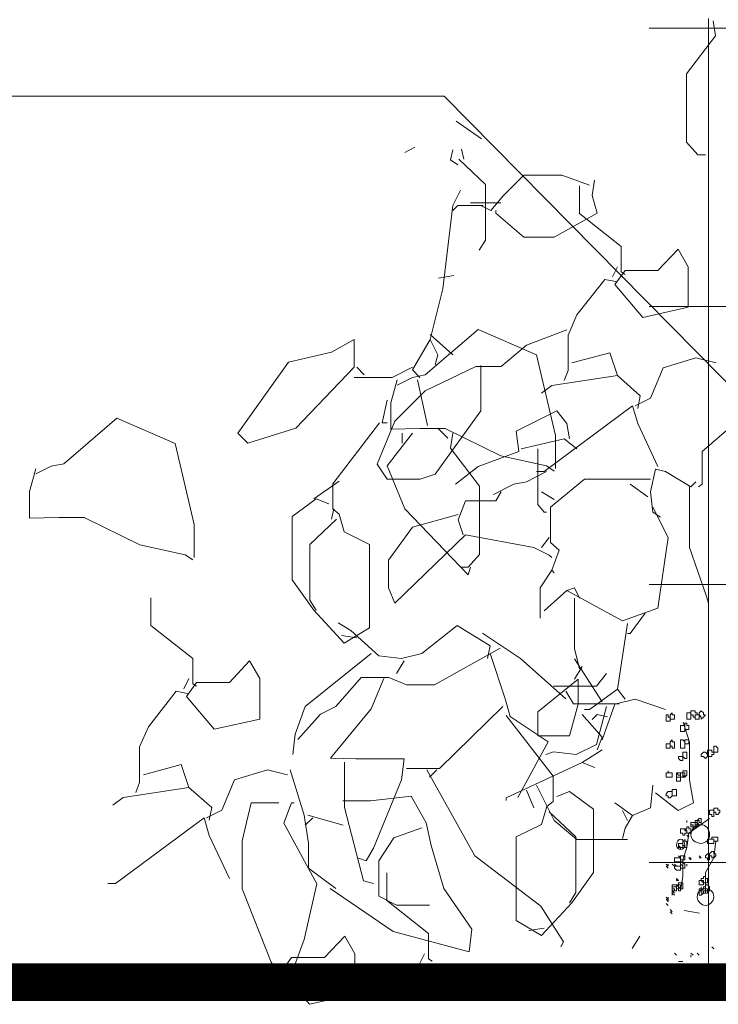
# Model space of a CAD drawing. Header units: millimetres. Extents: x 14400 to 93787, y -21104 to 39413.
# Tile 95 of 256: x 24498 to 24554, y 9745 to 9824. Entities that reach past the tile are written whole.
import ezdxf

# ---------------------------------------------------------------- set-up
doc = ezdxf.new("R2010")
doc.units = ezdxf.units.MM
doc.linetypes.add('HIDDEN', pattern=[9.525, 6.35, -3.175])
for name, color, linetype, lineweight in [('!MODUS_OPIS', 3, 'Continuous', 13), ('__MODUS_ŚCIANY', 2, 'Continuous', 35), ('_MODUS - zielen', 66, 'Continuous', 9), ('Hatch', 4, 'Continuous', 5), ('Opis', 8, 'Continuous', 13)]:
    doc.layers.add(name, color=color, linetype=linetype, lineweight=lineweight)

msp = doc.modelspace()

# ---------------------------------------------------------------- hatches: boundary and pattern name
at = {"layer": 'Hatch', "ltscale": 2, "true_color": 0xc7c7c7}
h = msp.add_hatch(dxfattribs=at)
h.set_pattern_fill('GRATE', color=9, scale=7, angle=90)
h.paths.add_polyline_path([(24866.08516, 9993.23322), (25012.58516, 9993.23322), (25012.58516, 9747.23322), (24548.33412, 9747.23322), (24548.33412, 9824.23322), (24866.08516, 9824.23322)])

# ---------------------------------------------------------------- linework, layer by layer
at = {"layer": '!MODUS_OPIS', "linetype": 'HIDDEN', "ltscale": 2}
msp.add_lwpolyline([(25137.17444, 9747.23322), (24244.37684, 9747.23322)], dxfattribs=at)
at = {"layer": '__MODUS_ŚCIANY', "ltscale": 2, "const_width": 3}
msp.add_lwpolyline([(24476.35722, 9747.23322), (25137.17444, 9747.23322)], dxfattribs=at)
at = {"layer": '_MODUS - zielen', "transparency": 33554687}
for points in [[(24553.43759, 9824.06573), (24553.63956, 9822.85286), (24551.31532, 9819.82119), (24551.31532, 9814.36377), (24552.22471, 9813.35313), (24552.83062, 9813.35313)], [(24532.93126, 9816.03446), (24534.95307, 9814.61962)], [(24529.62862, 9813.95197), (24528.81968, 9813.54777)], [(24532.66015, 9813.74987), (24532.45818, 9812.94133), (24533.06409, 9812.53713)], [(24533.33625, 9813.81094), (24533.53822, 9813.00254)], [(24533.13428, 9813.00254), (24535.25655, 9810.98125), (24535.25655, 9806.53448), (24534.7511, 9805.72607)], [(24543.57499, 9810.92018), (24541.3512, 9811.72859), (24538.31954, 9811.72859), (24536.70272, 9810.11164), (24535.69182, 9808.89889), (24534.88394, 9809.3031)], [(24543.97893, 9811.32438), (24543.77696, 9810.11164), (24544.1809, 9808.69679), (24540.74529, 9806.77649), (24538.31954, 9806.77649), (24536.09681, 9808.69679), (24536.09681, 9808.89889)], [(24542.77415, 9810.87294), (24542.77415, 9808.64955), (24546.10824, 9806.02196), (24546.10824, 9804.00068), (24546.41173, 9803.79857)], [(24533.26712, 9810.51584), (24532.66015, 9809.3031), (24531.85227, 9802.63307), (24530.8415, 9798.5905), (24531.44741, 9797.37775), (24531.24544, 9796.56921)], [(24535.08591, 9809.3031), (24533.06409, 9809.3031), (24532.66015, 9808.89889)], [(24534.075, 9809.5052), (24536.50075, 9809.5052)], [(24546.41173, 9804.10166), (24549.03945, 9804.10166), (24550.65627, 9805.81973), (24551.46521, 9804.40488), (24551.46521, 9801.17098), (24547.82657, 9800.36244), (24545.60385, 9802.99003), (24546.41173, 9804.10166)], [(24545.80582, 9804.40488), (24545.40082, 9803.59647)], [(24532.72929, 9803.70478), (24531.51641, 9803.50255)], [(24545.80582, 9803.19214), (24544.79491, 9803.39424), (24542.57113, 9800.56454), (24541.8637, 9798.94746), (24541.8637, 9796.11777), (24541.56128, 9795.30923)], [(24541.76325, 9799.3518), (24538.52856, 9798.13906), (24536.5078, 9796.42099), (24534.48704, 9796.42099), (24530.44447, 9794.50082), (24528.01872, 9792.07546), (24526.60387, 9788.63933), (24527.41175, 9787.42659), (24530.03948, 9787.42659), (24531.25235, 9787.83079), (24534.89098, 9792.88387), (24534.89098, 9796.31987), (24534.89098, 9796.52197)], [(24540.84681, 9788.28223), (24540.84681, 9790.90969), (24539.33045, 9797.37775), (24534.68197, 9799.39904), (24530.4365, 9795.7608), (24529.42665, 9795.55857), (24528.21377, 9794.95226)], [(24524.77711, 9796.36711), (24520.12863, 9791.51613), (24516.28803, 9790.30352), (24515.48015, 9791.11193), (24519.52272, 9796.77131), (24522.95833, 9797.57985), (24524.77711, 9798.5905), (24524.77711, 9796.36711)], [(24530.8415, 9798.5905), (24529.42665, 9796.16501), (24530.03256, 9795.55857)], [(24530.8415, 9798.9947), (24532.66015, 9797.37775)], [(24542.16719, 9796.72408), (24545.19885, 9797.53262), (24545.80582, 9795.71357)], [(24553.68793, 9796.72408), (24552.07112, 9797.12841), (24549.44339, 9796.31987), (24548.43354, 9793.89451), (24547.22066, 9793.28821)], [(24529.42665, 9796.36711), (24527.80983, 9795.55857), (24524.77711, 9795.55857)], [(24524.98014, 9796.36711), (24525.58605, 9795.7608)], [(24528.21377, 9795.35647), (24527.70832, 9793.53741), (24527.70832, 9791.41514), (24530.03256, 9791.46564), (24532.05424, 9791.46564), (24536.50075, 9789.29287), (24540.13938, 9788.4842), (24540.74529, 9788.08)], [(24529.83059, 9795.35647), (24530.63953, 9791.71836)], [(24547.42263, 9793.08597), (24547.6246, 9794.09662), (24545.80582, 9795.71357), (24540.55037, 9794.90503), (24539.74143, 9794.29872)], [(24527.40484, 9793.73938), (24527.0009, 9791.92033), (24527.40484, 9791.92033)], [(24541.96522, 9790.66048), (24541.76325, 9791.87323), (24540.95431, 9792.88387), (24537.72068, 9791.26692), (24537.92265, 9789.64997), (24534.68901, 9788.43723), (24532.86917, 9787.02225)], [(24549.03945, 9788.43723), (24547.42263, 9791.87323), (24547.0187, 9793.28821), (24539.9434, 9788.03289), (24539.33749, 9788.03289)], [(24511.99595, 9781.1801), (24511.99595, 9783.80755), (24510.47958, 9790.27561), (24505.8311, 9792.2969), (24501.58564, 9788.65867), (24500.57579, 9788.45643), (24499.36291, 9787.85013)], [(24526.79893, 9791.92033), (24523.05984, 9787.06935), (24523.05984, 9785.04807), (24523.56529, 9784.64387), (24523.96923, 9783.22902), (24525.98999, 9782.21838), (24525.98999, 9775.54835), (24523.96923, 9774.33547), (24521.54348, 9776.96319), (24519.82515, 9779.38868), (24519.82515, 9784.44163), (24521.74545, 9785.85674), (24522.75636, 9785.45227)], [(24531.44741, 9791.51613), (24532.25621, 9790.70772)], [(24554.69884, 9791.46903), (24552.57657, 9789.64997), (24552.57657, 9787.02225), (24552.27309, 9786.82015)], [(24529.42665, 9791.11193), (24527.40484, 9788.4842), (24528.81968, 9785.04807), (24533.87303, 9779.79289), (24534.075, 9780.39932)], [(24528.61771, 9791.11193), (24528.61771, 9790.30352)], [(24532.66015, 9791.11193), (24532.45818, 9789.89905), (24534.78242, 9786.86738), (24534.78242, 9781.40997), (24533.87303, 9780.39932), (24533.26712, 9780.39932)], [(24542.57113, 9789.85208), (24541.56128, 9790.66048), (24538.12462, 9789.85208)], [(24539.43901, 9789.85208), (24539.43901, 9785.4053), (24539.9434, 9784.79886), (24540.14643, 9784.79886)], [(24499.36291, 9788.25433), (24498.85746, 9786.43528), (24498.85746, 9784.31301), (24501.1817, 9784.3635), (24503.20338, 9784.3635), (24507.64989, 9782.19074), (24511.28852, 9781.38207), (24511.89443, 9780.97786)], [(24540.14643, 9788.03289), (24538.52856, 9787.22448), (24537.51871, 9787.02225), (24535.90189, 9786.21384)], [(24549.24142, 9784.39466), (24548.63551, 9784.79886), (24548.43354, 9786.41594), (24548.83748, 9788.235), (24549.64642, 9788.03289), (24551.66718, 9786.82015), (24552.07112, 9787.22448)], [(24523.56529, 9787.27159), (24521.54348, 9785.85674)], [(24548.43354, 9787.42659), (24546.20976, 9787.42659), (24543.17809, 9787.42659), (24540.44886, 9785.2032), (24540.44886, 9782.37337), (24541.15628, 9781.76707), (24540.55037, 9780.14999), (24540.75234, 9779.94788)], [(24546.81567, 9787.02225), (24548.23051, 9786.01174)], [(24551.56566, 9786.82015), (24551.56566, 9781.96917), (24552.88005, 9778.12883), (24553.08202, 9777.5224)], [(24536.5078, 9786.41594), (24536.10386, 9785.70852), (24533.67811, 9785.70852), (24533.07114, 9784.19256), (24533.47614, 9782.97981)], [(24539.74143, 9786.41594), (24540.75234, 9785.80951)], [(24523.1603, 9785.04807), (24522.95833, 9784.23966)], [(24548.63551, 9785.2032), (24549.84839, 9782.77758), (24549.03945, 9777.11819), (24546.20976, 9776.10755), (24541.76325, 9778.53304), (24542.36916, 9778.73514), (24542.77415, 9777.9266)], [(24523.36227, 9784.23966), (24521.24, 9782.21838), (24521.24, 9777.7716), (24521.74545, 9776.96319)], [(24533.07114, 9784.59676), (24529.43357, 9783.58612), (24527.51327, 9780.95853), (24527.51327, 9778.73514), (24528.01872, 9777.5224), (24533.67811, 9782.97981), (24539.13552, 9781.96917), (24540.3484, 9781.36273), (24540.55037, 9781.16063)], [(24540.3484, 9782.77758), (24539.74143, 9781.96917)], [(24540.55037, 9780.14999), (24539.64098, 9778.73514), (24539.64098, 9776.30965)], [(24508.54632, 9777.95591), (24508.54632, 9775.73252), (24511.88041, 9773.10493), (24511.88041, 9771.08365), (24512.18389, 9770.88154)], [(24541.76325, 9778.53304), (24539.9434, 9776.91609)], [(24542.36916, 9777.9266), (24542.36916, 9773.88416), (24542.77415, 9772.26721)], [(24548.02854, 9776.71385), (24546.81567, 9775.09691), (24546.6137, 9775.09691)], [(24523.50267, 9775.93462), (24524.51358, 9775.32819), (24526.73736, 9773.30703), (24528.55615, 9773.10493), (24530.17296, 9773.50913), (24533.00252, 9775.73252), (24535.63025, 9774.11544), (24535.42828, 9773.10493)], [(24546.6137, 9775.90545), (24545.80582, 9770.65013), (24546.41173, 9769.84172)], [(24523.76726, 9774.94191), (24524.98014, 9774.73967)], [(24535.02434, 9775.12608), (24538.056, 9773.10493), (24541.69463, 9769.8709)], [(24536.43919, 9773.91334), (24531.18374, 9770.98253), (24528.96009, 9770.98253), (24527.54524, 9771.58897), (24525.32251, 9771.58897), (24523.3007, 9769.26446), (24522.08782, 9768.65816), (24520.26904, 9766.63687)], [(24526.13039, 9773.50913), (24520.87495, 9769.26446), (24520.06707, 9767.04107), (24519.8651, 9765.42413)], [(24535.63025, 9773.50913), (24536.84313, 9769.8709), (24537.24707, 9768.45605), (24540.27979, 9766.43477), (24537.85403, 9761.98799)], [(24542.36916, 9773.07562), (24544.59294, 9769.63949)], [(24512.18389, 9771.18463), (24514.81162, 9771.18463), (24516.42843, 9772.9027), (24517.23737, 9771.48785), (24517.23737, 9768.25395), (24513.59874, 9767.44541), (24511.37601, 9770.073), (24512.18389, 9771.18463)], [(24528.75812, 9772.9027), (24528.15221, 9771.89219)], [(24542.97612, 9772.46931), (24542.36916, 9771.45867)], [(24511.57798, 9771.48785), (24511.17299, 9770.67944)], [(24527.1413, 9771.48785), (24526.13039, 9769.06236), (24522.89676, 9765.12091), (24524.91752, 9765.07041), (24528.75812, 9765.07041), (24528.55615, 9763.40284), (24526.33236, 9757.94569), (24525.72645, 9756.93505), (24525.12054, 9757.13715)], [(24540.68373, 9770.88154), (24544.11933, 9770.88154), (24544.92827, 9771.89219)], [(24542.67264, 9771.45867), (24539.43901, 9768.83108), (24539.43901, 9766.91091), (24541.96522, 9766.91091), (24542.67264, 9769.43739), (24542.67264, 9771.45867)], [(24511.57798, 9770.2751), (24510.56708, 9770.47721), (24508.34329, 9767.64751), (24507.63587, 9766.03043), (24507.63587, 9763.20074), (24507.33344, 9762.3922)], [(24541.69463, 9770.47721), (24542.30054, 9769.4667), (24545.33221, 9769.4667), (24545.93917, 9769.4667)], [(24545.80582, 9770.65013), (24543.58203, 9769.03318), (24543.17809, 9769.03318)], [(24536.64116, 9769.26446), (24531.58768, 9764.3125), (24528.96009, 9764.3125)], [(24544.92827, 9769.26446), (24544.11933, 9766.23253), (24542.50251, 9765.42413), (24540.68373, 9765.62623), (24540.07676, 9765.42413)], [(24549.64642, 9769.03318), (24547.22066, 9769.84172), (24545.60385, 9769.43739), (24544.59294, 9766.60769)], [(24536.91774, 9768.53568), (24540.65683, 9763.6847), (24540.65683, 9761.66342), (24540.15138, 9761.25921), (24539.74744, 9759.84437), (24537.72668, 9758.83372), (24537.72668, 9752.16369), (24539.74744, 9750.95082), (24542.17319, 9753.57854), (24543.89152, 9756.00403), (24543.89152, 9761.05698), (24541.97122, 9762.47209), (24540.96032, 9762.06762)], [(24542.97612, 9768.62885), (24544.59294, 9766.80979), (24544.189, 9765.79915)], [(24544.99688, 9768.42674), (24544.189, 9768.62885), (24543.784, 9768.22464)], [(24551.06127, 9768.02254), (24551.56566, 9766.40546), (24551.56566, 9763.37366), (24551.86915, 9761.55448), (24550.65627, 9760.94817), (24548.83748, 9762.36302)], [(24544.59294, 9765.79915), (24542.97612, 9764.78851), (24543.98597, 9764.38431)], [(24507.93935, 9763.80704), (24510.97102, 9764.61559), (24511.57798, 9762.79653)], [(24524.00812, 9764.81769), (24524.00812, 9761.17959), (24525.52448, 9755.31796), (24526.33236, 9755.11586)], [(24542.97612, 9764.78851), (24536.91174, 9761.95882), (24536.91174, 9761.75671)], [(24519.4601, 9763.80704), (24517.84328, 9764.21138), (24515.21556, 9763.40284), (24514.20571, 9760.97748), (24512.99283, 9760.37118)], [(24519.66313, 9764.21138), (24520.77449, 9760.57328), (24521.12767, 9758.34989), (24521.12767, 9756.32861), (24523.3007, 9754.71166)], [(24530.57783, 9764.21138), (24534.41737, 9757.33925), (24539.67282, 9753.29681), (24541.49161, 9750.46699), (24541.28964, 9750.06278)], [(24531.38571, 9764.21138), (24530.7798, 9763.60494)], [(24539.33749, 9762.96946), (24540.75234, 9760.13963), (24542.57113, 9758.62367), (24546.6137, 9758.62367)], [(24548.63551, 9762.96946), (24548.43354, 9761.15028), (24547.0187, 9760.54397), (24545.60385, 9761.55448)], [(24513.1948, 9760.16894), (24513.39677, 9761.17959), (24511.57798, 9762.79653), (24506.32254, 9761.98799), (24505.5136, 9761.38169)], [(24522.85059, 9754.71166), (24527.90406, 9751.27553), (24533.96739, 9749.65844), (24534.16936, 9751.47763), (24531.94664, 9754.71166), (24530.93573, 9758.14779), (24530.53179, 9759.96684), (24529.31891, 9762.08911), (24526.08422, 9761.7354), (24523.86149, 9761.7354)], [(24538.52856, 9762.56512), (24539.13552, 9761.15028)], [(24518.76301, 9761.55448), (24516.54028, 9761.55448), (24515.83286, 9758.52268), (24515.83286, 9754.68235), (24518.1571, 9748.82059), (24519.36998, 9746.79944), (24520.78482, 9750.63978), (24521.79573, 9755.08655), (24519.16801, 9759.93753), (24519.77392, 9761.55448), (24519.97589, 9761.55448)], [(24521.07797, 9760.57328), (24523.90767, 9759.76474)], [(24540.35441, 9760.85501), (24542.47668, 9758.83372), (24542.47668, 9754.38695), (24541.97122, 9753.57854)], [(24546.20976, 9760.94817), (24546.6137, 9760.13963)], [(24547.0187, 9760.54397), (24546.41173, 9759.53333), (24546.20976, 9758.72479)], [(24514.81162, 9755.5202), (24513.1948, 9758.9562), (24512.79086, 9760.37118), (24505.71557, 9755.11586), (24505.10966, 9755.11586)], [(24521.48191, 9760.37118), (24520.87495, 9759.76474)], [(24553.16431, 9760.30924), (24551.50967, 9759.15099), (24551.34421, 9757.99275), (24551.01328, 9756.99997)], [(24551.34421, 9759.97831), (24551.34421, 9760.14377), (24551.34421, 9760.14377)], [(24530.17296, 9759.56264), (24527.95024, 9758.7541), (24526.73736, 9756.93505), (24526.73736, 9754.10522), (24528.15221, 9753.3978), (24530.7798, 9753.3978)], [(24551.50967, 9758.82007), (24551.34421, 9758.98553), (24551.34421, 9758.98553)], [(24550.84782, 9757.99275), (24550.68236, 9758.15821), (24550.68236, 9758.15821)], [(24553.6607, 9758.48914), (24553.49524, 9757.16543), (24553.49524, 9757.16543)], [(24550.84782, 9757.16543), (24550.68236, 9757.33089), (24550.68236, 9757.33089)], [(24552.50246, 9757.16543), (24552.33699, 9757.33089), (24552.33699, 9757.33089)], [(24552.50246, 9757.16543), (24552.33699, 9757.33089), (24552.33699, 9757.33089)], [(24549.85504, 9756.50358), (24549.68958, 9756.66904), (24549.68958, 9756.66904)], [(24549.85504, 9756.50358), (24549.85504, 9756.66904), (24549.85504, 9756.66904)], [(24550.35143, 9756.50358), (24550.18597, 9756.66904), (24550.18597, 9756.66904)], [(24550.35143, 9756.50358), (24550.18597, 9756.66904), (24550.18597, 9756.66904)], [(24550.35143, 9756.50358), (24550.18597, 9756.66904), (24550.18597, 9756.66904)], [(24550.35143, 9756.50358), (24550.18597, 9756.66904), (24550.18597, 9756.66904)], [(24550.35143, 9756.50358), (24550.18597, 9756.66904), (24550.18597, 9756.66904)], [(24550.35143, 9756.50358), (24550.18597, 9756.66904), (24550.18597, 9756.66904)], [(24550.35143, 9756.50358), (24550.18597, 9756.66904), (24550.18597, 9756.66904)], [(24550.35143, 9756.50358), (24550.18597, 9756.66904), (24550.18597, 9756.66904)], [(24550.51689, 9756.50358), (24550.35143, 9756.66904), (24550.35143, 9756.66904)], [(24550.51689, 9756.50358), (24550.35143, 9756.66904), (24550.35143, 9756.66904)], [(24551.01328, 9756.99997), (24551.01328, 9755.67626), (24550.84782, 9754.51802)], [(24551.01328, 9756.50358), (24550.84782, 9756.66904), (24550.84782, 9756.66904)], [(24551.01328, 9756.50358), (24550.84782, 9756.66904), (24550.84782, 9756.66904)], [(24551.01328, 9756.50358), (24550.84782, 9756.66904), (24550.84782, 9756.66904)], [(24551.01328, 9756.50358), (24550.84782, 9756.66904), (24550.84782, 9756.66904)], [(24551.01328, 9756.50358), (24550.84782, 9756.66904), (24550.84782, 9756.66904)], [(24551.34421, 9756.50358), (24551.34421, 9756.66904), (24551.34421, 9756.66904)], [(24551.34421, 9756.50358), (24551.34421, 9756.66904), (24551.34421, 9756.66904)], [(24551.34421, 9756.50358), (24551.34421, 9756.66904), (24551.34421, 9756.66904)], [(24551.34421, 9756.50358), (24551.34421, 9756.66904), (24551.34421, 9756.66904)], [(24551.34421, 9756.50358), (24551.34421, 9756.66904), (24551.34421, 9756.66904)], [(24551.67514, 9757.16543), (24551.50967, 9757.16543), (24551.50967, 9757.16543)], [(24551.67514, 9756.99997), (24551.50967, 9757.16543), (24551.50967, 9757.16543)], [(24551.67514, 9756.99997), (24551.67514, 9757.16543), (24551.67514, 9757.16543)], [(24551.67514, 9756.99997), (24551.67514, 9757.16543), (24551.67514, 9757.16543)], [(24552.50246, 9757.16543), (24552.33699, 9757.16543), (24552.33699, 9757.16543)], [(24552.50246, 9757.16543), (24552.33699, 9757.16543), (24552.33699, 9757.16543)], [(24552.50246, 9757.16543), (24552.33699, 9757.16543), (24552.33699, 9757.16543)], [(24553.49524, 9757.16543), (24552.83338, 9756.00719), (24552.83338, 9754.35255)], [(24527.37515, 9755.97192), (24527.37515, 9753.74853), (24530.70924, 9751.12094), (24530.70924, 9749.09965), (24531.01272, 9748.89755)], [(24549.85504, 9756.33811), (24549.68958, 9756.50358), (24549.68958, 9756.50358)], [(24550.68236, 9755.34533), (24550.51689, 9755.5108), (24550.51689, 9755.5108)], [(24550.51689, 9755.34533), (24550.51689, 9755.5108), (24550.51689, 9755.5108)], [(24550.68236, 9755.34533), (24550.51689, 9755.5108), (24550.51689, 9755.5108)], [(24550.68236, 9755.34533), (24550.51689, 9755.5108), (24550.51689, 9755.5108)], [(24550.68236, 9755.34533), (24550.51689, 9755.34533), (24550.51689, 9755.34533)], [(24550.35143, 9754.35255), (24550.18597, 9754.51802), (24550.18597, 9754.51802)], [(24550.35143, 9754.35255), (24550.18597, 9754.51802), (24550.18597, 9754.51802)], [(24550.35143, 9754.35255), (24550.18597, 9754.51802), (24550.18597, 9754.51802)], [(24550.35143, 9754.35255), (24550.18597, 9754.51802), (24550.18597, 9754.51802)], [(24550.18597, 9754.35255), (24550.18597, 9754.51802), (24550.18597, 9754.51802)], [(24550.35143, 9754.18709), (24550.18597, 9754.35255), (24550.18597, 9754.35255)], [(24550.35143, 9754.18709), (24550.18597, 9754.35255), (24550.18597, 9754.35255)], [(24550.35143, 9754.18709), (24550.18597, 9754.35255), (24550.18597, 9754.35255)], [(24550.18597, 9754.18709), (24550.18597, 9754.35255), (24550.18597, 9754.35255)], [(24550.35143, 9754.18709), (24550.18597, 9754.35255), (24550.18597, 9754.35255)], [(24549.85504, 9753.85616), (24549.68958, 9754.02163), (24549.68958, 9754.02163)], [(24549.85504, 9753.85616), (24549.68958, 9754.02163), (24549.68958, 9754.02163)], [(24549.85504, 9753.85616), (24549.68958, 9754.02163), (24549.68958, 9754.02163)], [(24549.85504, 9753.85616), (24549.68958, 9754.02163), (24549.68958, 9754.02163)], [(24549.85504, 9753.85616), (24549.68958, 9754.02163), (24549.68958, 9754.02163)], [(24549.85504, 9753.6907), (24549.68958, 9753.85616), (24549.68958, 9753.85616)], [(24549.85504, 9753.6907), (24549.68958, 9753.85616), (24549.68958, 9753.85616)], [(24549.85504, 9753.6907), (24549.68958, 9753.85616), (24549.68958, 9753.85616)], [(24549.85504, 9753.6907), (24549.68958, 9753.85616), (24549.68958, 9753.85616)], [(24549.85504, 9753.6907), (24549.68958, 9753.85616), (24549.68958, 9753.85616)], [(24549.85504, 9753.6907), (24549.68958, 9753.85616), (24549.68958, 9753.85616)], [(24549.85504, 9753.6907), (24549.68958, 9753.85616), (24549.68958, 9753.85616)], [(24549.85504, 9753.35977), (24549.68958, 9753.52524), (24549.68958, 9753.52524)], [(24549.85504, 9753.35977), (24549.68958, 9753.52524), (24549.68958, 9753.52524)], [(24549.85504, 9753.35977), (24549.68958, 9753.52524), (24549.68958, 9753.52524)], [(24549.85504, 9753.85616), (24549.85504, 9754.02163), (24549.85504, 9754.02163)], [(24549.85504, 9753.6907), (24549.85504, 9753.85616), (24549.85504, 9753.85616)], [(24550.18597, 9752.86338), (24550.0205, 9753.02884), (24550.0205, 9753.02884)], [(24550.18597, 9752.69792), (24550.0205, 9752.86338), (24550.0205, 9752.86338)], [(24550.18597, 9752.69792), (24550.0205, 9752.86338), (24550.0205, 9752.86338)], [(24551.13121, 9752.95792), (24552.34409, 9752.75568)], [(24539.94941, 9751.55726), (24538.73653, 9751.35502)], [(24519.7823, 9749.20064), (24522.41002, 9749.20064), (24524.02684, 9750.91871), (24524.83577, 9749.50386), (24524.83577, 9746.26996), (24521.19714, 9745.46142), (24518.97442, 9748.08901), (24519.7823, 9749.20064)], [(24547.58694, 9750.91871), (24546.98103, 9749.90819)], [(24530.40681, 9749.50386), (24530.00181, 9748.69545)], [(24550.51689, 9749.38865), (24550.35143, 9749.55411), (24550.35143, 9749.55411)], [(24551.8406, 9749.38865), (24551.67514, 9749.55411), (24551.67514, 9749.55411)], [(24552.33699, 9749.38865), (24552.17153, 9749.55411), (24552.17153, 9749.55411)], [(24553.49524, 9749.88504), (24553.32977, 9750.0505), (24553.32977, 9750.0505)], [(24550.84782, 9748.89226), (24550.68236, 9748.89226), (24550.68236, 9748.89226)], [(24553.40422, 9748.66614), (24551.18043, 9747.04919), (24550.7765, 9747.04919)], [(24551.01328, 9748.89226), (24550.84782, 9748.89226), (24550.84782, 9748.89226)], [(24551.67514, 9749.22319), (24551.67514, 9749.38865), (24551.67514, 9749.38865)], [(24551.8406, 9748.2304), (24551.67514, 9748.39587), (24551.67514, 9748.39587)], [(24552.83338, 9747.89948), (24552.83338, 9748.06494), (24552.83338, 9748.06494)], [(24553.82616, 9747.40309), (24553.6607, 9747.56855), (24553.6607, 9747.56855)], [(24552.59528, 9746.44275), (24551.7874, 9746.64485), (24551.3824, 9746.24065)]]:
    msp.add_lwpolyline(points, dxfattribs=at)
for points in [[(24549.68958, 9768.58241), (24549.68958, 9768.41695), (24549.68958, 9768.25148), (24549.68958, 9768.25148), (24549.68958, 9768.25148), (24549.68958, 9768.08602), (24549.85504, 9768.08602), (24549.85504, 9768.08602), (24550.0205, 9768.08602), (24550.0205, 9768.25148), (24550.0205, 9768.25148), (24550.0205, 9768.41695), (24549.85504, 9768.41695), (24549.85504, 9768.58241), (24549.85504, 9768.58241)], [(24550.18597, 9768.74787), (24550.0205, 9768.58241), (24550.0205, 9768.58241), (24550.0205, 9768.41695), (24550.0205, 9768.25148), (24550.18597, 9768.25148), (24550.18597, 9768.25148), (24550.18597, 9768.25148), (24550.35143, 9768.25148), (24550.35143, 9768.41695), (24550.35143, 9768.58241), (24550.35143, 9768.58241), (24550.18597, 9768.58241)], [(24551.50967, 9768.74787), (24551.34421, 9768.74787), (24551.34421, 9768.58241), (24551.34421, 9768.58241), (24551.34421, 9768.41695), (24551.34421, 9768.25148), (24551.50967, 9768.25148), (24551.50967, 9768.25148), (24551.67514, 9768.25148), (24551.67514, 9768.25148), (24551.67514, 9768.25148), (24551.67514, 9768.41695), (24551.67514, 9768.58241), (24551.67514, 9768.58241), (24551.67514, 9768.58241), (24551.67514, 9768.74787)], [(24551.50967, 9768.74787), (24551.34421, 9768.74787), (24551.34421, 9768.58241), (24551.34421, 9768.58241), (24551.34421, 9768.41695), (24551.34421, 9768.25148), (24551.50967, 9768.25148), (24551.50967, 9768.25148), (24551.67514, 9768.25148), (24551.67514, 9768.25148), (24551.67514, 9768.25148), (24551.67514, 9768.41695), (24551.67514, 9768.58241), (24551.67514, 9768.58241), (24551.67514, 9768.58241), (24551.67514, 9768.74787)], [(24551.8406, 9768.91334), (24551.67514, 9768.91334), (24551.67514, 9768.74787), (24551.67514, 9768.58241), (24551.67514, 9768.58241), (24551.8406, 9768.58241), (24551.8406, 9768.41695), (24552.00606, 9768.41695), (24552.00606, 9768.41695), (24552.00606, 9768.58241), (24552.17153, 9768.58241), (24552.17153, 9768.58241), (24552.17153, 9768.74787), (24552.00606, 9768.74787), (24552.00606, 9768.91334), (24552.00606, 9768.91334)], [(24551.8406, 9768.91334), (24551.67514, 9768.91334), (24551.67514, 9768.74787), (24551.67514, 9768.58241), (24551.67514, 9768.58241), (24551.8406, 9768.58241), (24551.8406, 9768.41695), (24552.00606, 9768.41695), (24552.00606, 9768.41695), (24552.00606, 9768.58241), (24552.17153, 9768.58241), (24552.17153, 9768.58241), (24552.17153, 9768.74787), (24552.00606, 9768.74787), (24552.00606, 9768.91334), (24552.00606, 9768.91334)], [(24552.00606, 9768.58241), (24552.00606, 9768.58241), (24552.00606, 9768.58241), (24552.00606, 9768.41695), (24552.00606, 9768.41695), (24552.00606, 9768.25148), (24552.00606, 9768.25148), (24552.17153, 9768.25148), (24552.33699, 9768.25148), (24552.33699, 9768.25148), (24552.33699, 9768.25148), (24552.33699, 9768.41695), (24552.33699, 9768.58241), (24552.33699, 9768.58241), (24552.33699, 9768.58241), (24552.17153, 9768.58241)], [(24552.50246, 9768.91334), (24552.33699, 9768.74787), (24552.33699, 9768.58241), (24552.33699, 9768.58241), (24552.50246, 9768.41695), (24552.50246, 9768.41695), (24552.50246, 9768.25148), (24552.66792, 9768.41695), (24552.83338, 9768.58241), (24552.83338, 9768.58241), (24552.66792, 9768.58241), (24552.66792, 9768.74787)], [(24550.84782, 9767.75509), (24550.84782, 9767.58963), (24550.84782, 9767.42417), (24550.84782, 9767.42417), (24550.84782, 9767.2587), (24551.01328, 9767.2587), (24551.17875, 9767.2587), (24551.17875, 9767.42417), (24551.17875, 9767.42417), (24551.17875, 9767.58963), (24551.17875, 9767.75509), (24551.01328, 9767.75509)], [(24551.17875, 9767.92056), (24551.17875, 9767.75509), (24551.17875, 9767.75509), (24551.17875, 9767.58963), (24551.17875, 9767.58963), (24551.17875, 9767.42417), (24551.34421, 9767.42417), (24551.34421, 9767.42417), (24551.34421, 9767.42417), (24551.50967, 9767.42417), (24551.50967, 9767.58963), (24551.50967, 9767.75509), (24551.50967, 9767.75509), (24551.34421, 9767.75509), (24551.34421, 9767.92056)], [(24549.68958, 9766.26592), (24549.68958, 9766.26592), (24549.68958, 9766.26592), (24549.68958, 9766.10046), (24549.68958, 9765.93499), (24549.68958, 9765.93499), (24549.68958, 9765.93499), (24549.85504, 9765.93499), (24549.85504, 9765.93499), (24550.0205, 9765.93499), (24550.0205, 9765.93499), (24550.0205, 9766.10046), (24550.0205, 9766.26592), (24549.85504, 9766.26592), (24549.85504, 9766.26592), (24549.85504, 9766.26592)], [(24550.18597, 9766.59685), (24550.0205, 9766.43138), (24550.0205, 9766.26592), (24550.0205, 9766.26592), (24550.0205, 9766.10046), (24550.18597, 9766.10046), (24550.18597, 9765.93499), (24550.18597, 9765.93499), (24550.35143, 9765.93499), (24550.35143, 9766.10046), (24550.35143, 9766.26592), (24550.35143, 9766.26592), (24550.35143, 9766.43138), (24550.18597, 9766.43138)], [(24550.84782, 9766.59685), (24550.84782, 9766.43138), (24550.84782, 9766.26592), (24550.84782, 9766.26592), (24550.84782, 9766.10046), (24550.84782, 9766.10046), (24550.84782, 9765.93499), (24551.01328, 9765.93499), (24551.17875, 9765.93499), (24551.17875, 9766.10046), (24551.17875, 9766.26592), (24551.17875, 9766.26592), (24551.17875, 9766.26592), (24551.17875, 9766.43138), (24551.01328, 9766.59685)], [(24551.17875, 9766.59685), (24551.17875, 9766.59685), (24551.17875, 9766.59685), (24551.17875, 9766.43138), (24551.17875, 9766.26592), (24551.17875, 9766.26592), (24551.17875, 9766.26592), (24551.34421, 9766.26592), (24551.34421, 9766.26592), (24551.50967, 9766.26592), (24551.50967, 9766.26592), (24551.50967, 9766.43138), (24551.50967, 9766.59685), (24551.34421, 9766.59685), (24551.34421, 9766.59685), (24551.34421, 9766.59685)], [(24553.49524, 9766.10046), (24553.49524, 9765.93499), (24553.49524, 9765.93499), (24553.49524, 9765.76953), (24553.49524, 9765.76953), (24553.49524, 9765.60407), (24553.6607, 9765.60407), (24553.82616, 9765.60407), (24553.82616, 9765.60407), (24553.82616, 9765.60407), (24553.82616, 9765.76953), (24553.82616, 9765.93499), (24553.82616, 9765.93499), (24553.82616, 9765.93499), (24553.6607, 9766.10046)], [(24550.84782, 9765.27314), (24550.68236, 9765.27314), (24550.68236, 9765.27314), (24550.68236, 9765.10768), (24550.68236, 9765.10768), (24550.84782, 9764.94221), (24550.84782, 9764.94221), (24551.01328, 9764.94221), (24551.01328, 9765.10768), (24551.01328, 9765.10768), (24551.01328, 9765.27314), (24551.01328, 9765.27314)], [(24551.17875, 9765.60407), (24551.01328, 9765.60407), (24551.01328, 9765.4386), (24551.01328, 9765.27314), (24551.01328, 9765.27314), (24551.17875, 9765.10768), (24551.17875, 9765.10768), (24551.34421, 9765.10768), (24551.34421, 9765.27314), (24551.34421, 9765.27314), (24551.34421, 9765.4386), (24551.34421, 9765.4386), (24551.34421, 9765.60407)], [(24552.66792, 9765.60407), (24552.50246, 9765.4386), (24552.50246, 9765.27314), (24552.66792, 9765.27314), (24552.66792, 9765.27314), (24552.83338, 9765.10768), (24552.83338, 9765.10768), (24552.99885, 9765.27314), (24552.99885, 9765.27314), (24552.99885, 9765.4386), (24552.83338, 9765.60407), (24552.83338, 9765.60407), (24552.83338, 9765.60407)], [(24553.16431, 9765.76953), (24552.99885, 9765.76953), (24552.99885, 9765.60407), (24552.99885, 9765.60407), (24552.99885, 9765.4386), (24552.99885, 9765.27314), (24553.16431, 9765.27314), (24553.16431, 9765.27314), (24553.32977, 9765.27314), (24553.32977, 9765.4386), (24553.49524, 9765.4386), (24553.49524, 9765.60407), (24553.32977, 9765.60407), (24553.32977, 9765.60407), (24553.32977, 9765.76953)], [(24549.85504, 9763.94943), (24549.68958, 9763.94943), (24549.68958, 9763.94943), (24549.68958, 9763.78397), (24549.68958, 9763.61851), (24549.85504, 9763.61851), (24549.85504, 9763.61851), (24549.85504, 9763.61851), (24550.0205, 9763.61851), (24550.0205, 9763.61851), (24550.18597, 9763.61851), (24550.18597, 9763.78397), (24550.18597, 9763.94943), (24550.0205, 9763.94943), (24550.0205, 9763.94943), (24549.85504, 9763.94943), (24549.85504, 9764.1149), (24549.85504, 9764.1149)], [(24550.51689, 9763.78397), (24550.51689, 9763.78397), (24550.51689, 9763.61851), (24550.51689, 9763.61851), (24550.51689, 9763.45304), (24550.51689, 9763.45304), (24550.51689, 9763.28758), (24550.68236, 9763.28758), (24550.84782, 9763.28758), (24550.84782, 9763.45304), (24550.84782, 9763.45304), (24550.84782, 9763.61851), (24550.84782, 9763.61851), (24550.84782, 9763.61851), (24550.84782, 9763.78397), (24550.68236, 9763.78397), (24550.51689, 9763.94943)], [(24550.51689, 9763.78397), (24550.51689, 9763.78397), (24550.51689, 9763.61851), (24550.51689, 9763.61851), (24550.51689, 9763.45304), (24550.51689, 9763.45304), (24550.51689, 9763.28758), (24550.68236, 9763.28758), (24550.84782, 9763.28758), (24550.84782, 9763.45304), (24550.84782, 9763.45304), (24550.84782, 9763.61851), (24550.84782, 9763.61851), (24550.84782, 9763.61851), (24550.84782, 9763.78397), (24550.68236, 9763.78397), (24550.51689, 9763.94943)], [(24550.68236, 9763.94943), (24550.51689, 9763.94943), (24550.51689, 9763.94943), (24550.51689, 9763.78397), (24550.51689, 9763.61851), (24550.68236, 9763.61851), (24550.84782, 9763.61851), (24550.84782, 9763.61851), (24551.01328, 9763.61851), (24551.01328, 9763.78397), (24551.01328, 9763.94943), (24550.84782, 9763.94943), (24550.84782, 9763.94943), (24550.84782, 9763.94943)], [(24551.01328, 9764.1149), (24551.01328, 9764.1149), (24551.01328, 9763.94943), (24550.84782, 9763.94943), (24551.01328, 9763.94943), (24551.01328, 9763.78397), (24551.17875, 9763.61851), (24551.17875, 9763.61851), (24551.34421, 9763.78397), (24551.34421, 9763.94943), (24551.34421, 9763.94943), (24551.34421, 9764.1149), (24551.17875, 9764.1149), (24551.17875, 9764.1149), (24551.17875, 9764.1149)], [(24550.84782, 9763.94943), (24550.84782, 9763.94943), (24550.84782, 9763.78397), (24550.84782, 9763.61851), (24550.84782, 9763.61851), (24550.84782, 9763.61851), (24551.01328, 9763.61851), (24551.17875, 9763.61851), (24551.17875, 9763.61851), (24551.17875, 9763.61851), (24551.17875, 9763.78397), (24551.17875, 9763.94943), (24551.17875, 9763.94943), (24551.17875, 9763.94943), (24551.01328, 9763.94943)], [(24550.84782, 9763.94943), (24550.84782, 9763.94943), (24550.84782, 9763.78397), (24550.84782, 9763.61851), (24550.84782, 9763.61851), (24550.84782, 9763.61851), (24551.01328, 9763.61851), (24551.17875, 9763.61851), (24551.17875, 9763.61851), (24551.17875, 9763.61851), (24551.17875, 9763.78397), (24551.17875, 9763.94943), (24551.17875, 9763.94943), (24551.17875, 9763.94943), (24551.01328, 9763.94943)], [(24549.85504, 9762.46026), (24549.68958, 9762.2948), (24549.68958, 9762.12933), (24549.85504, 9762.12933), (24549.85504, 9762.12933), (24549.85504, 9761.96387), (24550.0205, 9761.96387), (24550.18597, 9762.12933), (24550.18597, 9762.12933), (24550.18597, 9762.2948), (24550.18597, 9762.46026), (24550.0205, 9762.46026)], [(24550.18597, 9762.62573), (24550.18597, 9762.62573), (24550.18597, 9762.46026), (24550.18597, 9762.46026), (24550.18597, 9762.2948), (24550.18597, 9762.12933), (24550.35143, 9762.12933), (24550.51689, 9762.12933), (24550.51689, 9762.2948), (24550.51689, 9762.2948), (24550.51689, 9762.46026), (24550.51689, 9762.46026), (24550.51689, 9762.46026), (24550.51689, 9762.62573), (24550.35143, 9762.62573)], [(24553.32977, 9760.97109), (24553.16431, 9760.97109), (24553.16431, 9760.80563), (24553.16431, 9760.64016), (24553.16431, 9760.64016), (24553.32977, 9760.64016), (24553.32977, 9760.4747), (24553.49524, 9760.4747), (24553.49524, 9760.4747), (24553.49524, 9760.64016), (24553.49524, 9760.64016), (24553.49524, 9760.80563), (24553.49524, 9760.97109), (24553.49524, 9760.97109)], [(24553.6607, 9761.13655), (24553.49524, 9761.13655), (24553.49524, 9760.97109), (24553.49524, 9760.97109), (24553.49524, 9760.80563), (24553.6607, 9760.80563), (24553.6607, 9760.64016), (24553.82616, 9760.64016), (24553.82616, 9760.64016), (24553.99163, 9760.80563), (24553.99163, 9760.97109), (24553.99163, 9760.97109), (24553.82616, 9760.97109), (24553.82616, 9761.13655), (24553.82616, 9761.13655)], [(24551.8406, 9759.97831), (24551.67514, 9759.97831), (24551.67514, 9759.81285), (24551.67514, 9759.81285), (24551.67514, 9759.64738), (24551.8406, 9759.64738), (24551.8406, 9759.48192), (24552.00606, 9759.48192), (24552.00606, 9759.64738), (24552.00606, 9759.81285), (24552.00606, 9759.81285), (24552.00606, 9759.97831), (24552.00606, 9759.97831), (24552.00606, 9759.97831)], [(24551.8406, 9759.97831), (24551.8406, 9759.97831), (24551.67514, 9759.97831), (24551.67514, 9759.81285), (24551.8406, 9759.81285), (24551.8406, 9759.81285), (24551.8406, 9759.64738), (24552.00606, 9759.64738), (24552.00606, 9759.64738), (24552.17153, 9759.64738), (24552.17153, 9759.81285), (24552.17153, 9759.81285), (24552.17153, 9759.97831), (24552.17153, 9759.97831), (24552.00606, 9759.97831), (24552.00606, 9759.97831)], [(24552.17153, 9760.14377), (24552.00606, 9760.14377), (24552.00606, 9759.97831), (24552.00606, 9759.97831), (24552.00606, 9759.81285), (24552.17153, 9759.81285), (24552.17153, 9759.81285), (24552.33699, 9759.81285), (24552.33699, 9759.81285), (24552.33699, 9759.81285), (24552.50246, 9759.81285), (24552.50246, 9759.97831), (24552.50246, 9759.97831), (24552.33699, 9759.97831), (24552.33699, 9760.14377), (24552.33699, 9760.14377)], [(24552.33699, 9760.30924), (24552.17153, 9760.14377), (24552.17153, 9759.97831), (24552.17153, 9759.97831), (24552.33699, 9759.81285), (24552.33699, 9759.81285), (24552.50246, 9759.81285), (24552.50246, 9759.97831), (24552.50246, 9759.97831), (24552.50246, 9760.14377), (24552.50246, 9760.30924)], [(24551.01328, 9759.48192), (24550.84782, 9759.48192), (24550.84782, 9759.31646), (24550.84782, 9759.15099), (24550.84782, 9759.15099), (24551.01328, 9759.15099), (24551.01328, 9758.98553), (24551.17875, 9758.98553), (24551.17875, 9758.98553), (24551.17875, 9759.15099), (24551.34421, 9759.15099), (24551.34421, 9759.15099), (24551.34421, 9759.31646), (24551.17875, 9759.31646), (24551.17875, 9759.48192), (24551.17875, 9759.48192)], [(24551.34421, 9759.64738), (24551.34421, 9759.48192), (24551.17875, 9759.48192), (24551.17875, 9759.48192), (24551.34421, 9759.31646), (24551.34421, 9759.15099), (24551.34421, 9759.15099), (24551.50967, 9759.15099), (24551.67514, 9759.15099), (24551.67514, 9759.31646), (24551.67514, 9759.48192), (24551.67514, 9759.48192), (24551.50967, 9759.48192), (24551.50967, 9759.64738)], [(24550.84782, 9758.32368), (24550.68236, 9758.32368), (24550.68236, 9758.32368), (24550.68236, 9758.15821), (24550.68236, 9757.99275), (24550.68236, 9757.99275), (24550.84782, 9757.99275), (24550.84782, 9757.82728), (24550.84782, 9757.99275), (24551.01328, 9757.99275), (24551.01328, 9757.99275), (24551.01328, 9758.15821), (24551.01328, 9758.32368)], [(24550.84782, 9758.32368), (24550.68236, 9758.32368), (24550.68236, 9758.32368), (24550.68236, 9758.15821), (24550.68236, 9757.99275), (24550.68236, 9757.99275), (24550.84782, 9757.99275), (24550.84782, 9757.82728), (24550.84782, 9757.99275), (24551.01328, 9757.99275), (24551.01328, 9757.99275), (24551.01328, 9758.15821), (24551.01328, 9758.32368)], [(24551.17875, 9758.48914), (24551.01328, 9758.48914), (24551.01328, 9758.32368), (24551.01328, 9758.32368), (24551.01328, 9758.15821), (24551.17875, 9758.15821), (24551.17875, 9757.99275), (24551.17875, 9757.99275), (24551.34421, 9757.99275), (24551.34421, 9758.15821), (24551.34421, 9758.15821), (24551.34421, 9758.32368), (24551.34421, 9758.32368), (24551.34421, 9758.32368), (24551.34421, 9758.48914), (24551.17875, 9758.48914), (24551.17875, 9758.6546), (24551.17875, 9758.6546)], [(24551.17875, 9758.48914), (24551.01328, 9758.48914), (24551.01328, 9758.32368), (24551.01328, 9758.32368), (24551.01328, 9758.15821), (24551.17875, 9758.15821), (24551.17875, 9757.99275), (24551.17875, 9757.99275), (24551.34421, 9757.99275), (24551.34421, 9758.15821), (24551.34421, 9758.15821), (24551.34421, 9758.32368), (24551.34421, 9758.32368), (24551.34421, 9758.32368), (24551.34421, 9758.48914), (24551.17875, 9758.48914), (24551.17875, 9758.6546), (24551.17875, 9758.6546)], [(24553.16431, 9758.6546), (24552.99885, 9758.6546), (24552.99885, 9758.6546), (24552.99885, 9758.48914), (24552.99885, 9758.32368), (24553.16431, 9758.32368), (24553.16431, 9758.32368), (24553.16431, 9758.32368), (24553.32977, 9758.32368), (24553.32977, 9758.32368), (24553.49524, 9758.32368), (24553.49524, 9758.48914), (24553.49524, 9758.6546), (24553.32977, 9758.6546), (24553.32977, 9758.6546)], [(24553.49524, 9758.82007), (24553.32977, 9758.82007), (24553.32977, 9758.6546), (24553.49524, 9758.6546), (24553.49524, 9758.48914), (24553.49524, 9758.48914), (24553.6607, 9758.48914), (24553.82616, 9758.48914), (24553.82616, 9758.6546), (24553.82616, 9758.6546), (24553.82616, 9758.82007), (24553.6607, 9758.82007), (24553.6607, 9758.82007)], [(24550.84782, 9757.33089), (24550.84782, 9757.33089), (24550.84782, 9757.33089), (24550.84782, 9757.16543), (24550.84782, 9757.16543), (24550.84782, 9756.99997), (24550.84782, 9756.99997), (24551.01328, 9756.99997), (24551.17875, 9756.99997), (24551.17875, 9757.16543), (24551.17875, 9757.16543), (24551.17875, 9757.33089), (24551.01328, 9757.33089)], [(24552.99885, 9757.49636), (24552.83338, 9757.33089), (24552.83338, 9757.33089), (24552.83338, 9757.16543), (24552.83338, 9757.16543), (24552.99885, 9757.16543), (24552.99885, 9756.99997), (24553.16431, 9756.99997), (24553.16431, 9757.16543), (24553.16431, 9757.16543), (24553.16431, 9757.33089), (24553.16431, 9757.33089), (24553.16431, 9757.33089), (24553.16431, 9757.49636)], [(24553.32977, 9757.66182), (24553.16431, 9757.49636), (24553.16431, 9757.33089), (24553.16431, 9757.33089), (24553.32977, 9757.33089), (24553.32977, 9757.16543), (24553.49524, 9757.16543), (24553.49524, 9757.16543), (24553.6607, 9757.33089), (24553.6607, 9757.33089), (24553.6607, 9757.49636), (24553.49524, 9757.49636), (24553.49524, 9757.66182), (24553.49524, 9757.66182)], [(24550.51689, 9757.16543), (24550.35143, 9757.16543), (24550.35143, 9756.99997), (24550.35143, 9756.8345), (24550.51689, 9756.8345), (24550.51689, 9756.8345), (24550.51689, 9756.8345), (24550.68236, 9756.8345), (24550.84782, 9756.8345), (24550.84782, 9756.8345), (24550.84782, 9756.99997), (24550.84782, 9757.16543), (24550.68236, 9757.16543)], [(24550.84782, 9756.8345), (24550.84782, 9756.8345), (24550.84782, 9756.66904), (24550.84782, 9756.50358), (24550.84782, 9756.50358), (24550.84782, 9756.33811), (24550.84782, 9756.33811), (24551.01328, 9756.33811), (24551.17875, 9756.33811), (24551.17875, 9756.50358), (24551.17875, 9756.50358), (24551.17875, 9756.66904), (24551.01328, 9756.8345)], [(24550.51689, 9756.50358), (24550.35143, 9756.50358), (24550.35143, 9756.50358), (24550.35143, 9756.33811), (24550.51689, 9756.17265), (24550.51689, 9756.17265), (24550.68236, 9756.17265), (24550.84782, 9756.17265), (24550.84782, 9756.33811), (24550.84782, 9756.50358), (24550.68236, 9756.50358)], [(24550.35143, 9755.01441), (24550.35143, 9755.01441), (24550.18597, 9755.01441), (24550.18597, 9754.84894), (24550.18597, 9754.68348), (24550.35143, 9754.68348), (24550.35143, 9754.51802), (24550.51689, 9754.51802), (24550.51689, 9754.51802), (24550.51689, 9754.68348), (24550.68236, 9754.68348), (24550.68236, 9754.68348), (24550.68236, 9754.84894), (24550.51689, 9755.01441), (24550.51689, 9755.01441)], [(24550.51689, 9755.01441), (24550.51689, 9755.01441), (24550.51689, 9755.01441), (24550.51689, 9754.84894), (24550.51689, 9754.68348), (24550.51689, 9754.68348), (24550.51689, 9754.68348), (24550.68236, 9754.68348), (24550.68236, 9754.51802), (24550.84782, 9754.51802), (24550.84782, 9754.68348), (24550.84782, 9754.68348), (24550.84782, 9754.68348), (24550.84782, 9754.84894), (24550.84782, 9755.01441), (24550.84782, 9755.01441), (24550.68236, 9755.01441)], [(24550.68236, 9755.17987), (24550.68236, 9755.01441), (24550.68236, 9755.01441), (24550.68236, 9754.84894), (24550.84782, 9754.68348), (24550.84782, 9754.68348), (24551.01328, 9754.68348), (24551.01328, 9754.84894), (24551.01328, 9755.01441), (24551.01328, 9755.01441), (24551.01328, 9755.17987), (24550.84782, 9755.17987), (24550.84782, 9755.17987)], [(24552.33699, 9755.34533), (24552.33699, 9755.34533), (24552.33699, 9755.34533), (24552.33699, 9755.17987), (24552.33699, 9755.01441), (24552.33699, 9755.01441), (24552.33699, 9755.01441), (24552.50246, 9755.01441), (24552.50246, 9755.01441), (24552.50246, 9755.01441), (24552.66792, 9755.01441), (24552.66792, 9755.17987), (24552.50246, 9755.34533), (24552.50246, 9755.34533), (24552.50246, 9755.34533)], [(24552.66792, 9755.67626), (24552.66792, 9755.5108), (24552.50246, 9755.5108), (24552.50246, 9755.34533), (24552.50246, 9755.34533), (24552.66792, 9755.34533), (24552.66792, 9755.17987), (24552.83338, 9755.17987), (24552.83338, 9755.17987), (24552.99885, 9755.17987), (24552.99885, 9755.34533), (24552.99885, 9755.34533), (24552.99885, 9755.5108), (24552.83338, 9755.5108), (24552.83338, 9755.67626), (24552.83338, 9755.67626)], [(24552.83338, 9755.01441), (24552.83338, 9754.84894), (24552.66792, 9754.84894), (24552.66792, 9754.68348), (24552.83338, 9754.68348), (24552.83338, 9754.68348), (24552.83338, 9754.51802), (24552.83338, 9754.51802), (24552.99885, 9754.51802), (24553.16431, 9754.51802), (24553.16431, 9754.68348), (24553.16431, 9754.68348), (24553.16431, 9754.84894), (24552.99885, 9755.01441)], [(24550.18597, 9754.84894), (24550.18597, 9754.84894), (24550.18597, 9754.68348), (24550.18597, 9754.68348), (24550.18597, 9754.51802), (24550.18597, 9754.51802), (24550.35143, 9754.51802), (24550.51689, 9754.51802), (24550.51689, 9754.51802), (24550.51689, 9754.51802), (24550.51689, 9754.68348), (24550.51689, 9754.68348), (24550.51689, 9754.84894), (24550.35143, 9754.84894)], [(24552.50246, 9754.68348), (24552.33699, 9754.68348), (24552.33699, 9754.68348), (24552.33699, 9754.51802), (24552.33699, 9754.51802), (24552.50246, 9754.51802), (24552.50246, 9754.35255), (24552.50246, 9754.35255), (24552.66792, 9754.35255), (24552.66792, 9754.51802), (24552.83338, 9754.51802), (24552.83338, 9754.51802), (24552.83338, 9754.68348), (24552.66792, 9754.68348), (24552.50246, 9754.68348), (24552.50246, 9754.84894), (24552.50246, 9754.84894)], [(24552.33699, 9754.68348), (24552.33699, 9754.51802), (24552.33699, 9754.51802), (24552.33699, 9754.35255), (24552.33699, 9754.18709), (24552.33699, 9754.18709), (24552.50246, 9754.18709), (24552.50246, 9754.18709), (24552.50246, 9754.18709), (24552.66792, 9754.35255), (24552.66792, 9754.51802), (24552.50246, 9754.51802), (24552.50246, 9754.51802), (24552.50246, 9754.68348)], [(24552.66792, 9754.68348), (24552.50246, 9754.68348), (24552.50246, 9754.68348), (24552.50246, 9754.51802), (24552.50246, 9754.51802), (24552.66792, 9754.51802), (24552.66792, 9754.35255), (24552.83338, 9754.35255), (24552.83338, 9754.35255), (24552.99885, 9754.35255), (24552.99885, 9754.51802), (24552.99885, 9754.51802), (24552.99885, 9754.68348), (24552.83338, 9754.68348), (24552.83338, 9754.68348)]]:
    msp.add_lwpolyline(points, close=True, dxfattribs=at)
for points in [[(24553.16431, 9758.98553), (24553.16431, 9759.48192), (24552.83338, 9759.81285), (24552.50246, 9759.81285), (24552.50246, 9759.81285), (24552.00606, 9759.81285), (24551.67514, 9759.48192), (24551.67514, 9758.98553), (24551.67514, 9758.98553), (24551.67514, 9758.6546), (24552.00606, 9758.32368), (24552.50246, 9758.32368), (24552.50246, 9758.32368), (24552.83338, 9758.32368), (24553.16431, 9758.6546), (24553.16431, 9758.98553)], [(24551.17875, 9758.15821), (24551.17875, 9758.48914), (24551.01328, 9758.6546), (24550.84782, 9758.6546), (24550.84782, 9758.6546), (24550.68236, 9758.6546), (24550.51689, 9758.48914), (24550.51689, 9758.15821), (24550.51689, 9758.15821), (24550.51689, 9757.99275), (24550.68236, 9757.82728), (24550.84782, 9757.82728), (24550.84782, 9757.82728), (24551.01328, 9757.82728), (24551.17875, 9757.99275), (24551.17875, 9758.15821)], [(24553.49524, 9754.02163), (24553.49524, 9754.51802), (24553.16431, 9754.68348), (24552.83338, 9754.68348), (24552.83338, 9754.68348), (24552.50246, 9754.68348), (24552.17153, 9754.51802), (24552.17153, 9754.02163), (24552.17153, 9754.02163), (24552.17153, 9753.6907), (24552.50246, 9753.35977), (24552.83338, 9753.35977), (24552.83338, 9753.35977), (24553.16431, 9753.35977), (24553.49524, 9753.6907), (24553.49524, 9754.02163)]]:
    msp.add_open_spline(points, degree=3, knots=[0, 0, 0, 0, 0.0625, 0.0625, 0.0625, 0.062501, 0.125, 0.125, 0.125, 0.125001, 0.1875, 0.1875, 0.1875, 0.187501, 1, 1, 1, 1], dxfattribs=at)
at = {"layer": 'Opis'}
for points in [[(24368.60639, 9818.04113), (24531.96577, 9818.04113)], [(24531.96577, 9818.04113), (24566.12336, 9783.40879)]]:
    msp.add_lwpolyline(points, dxfattribs=at)

doc.saveas('drawing.dxf')
